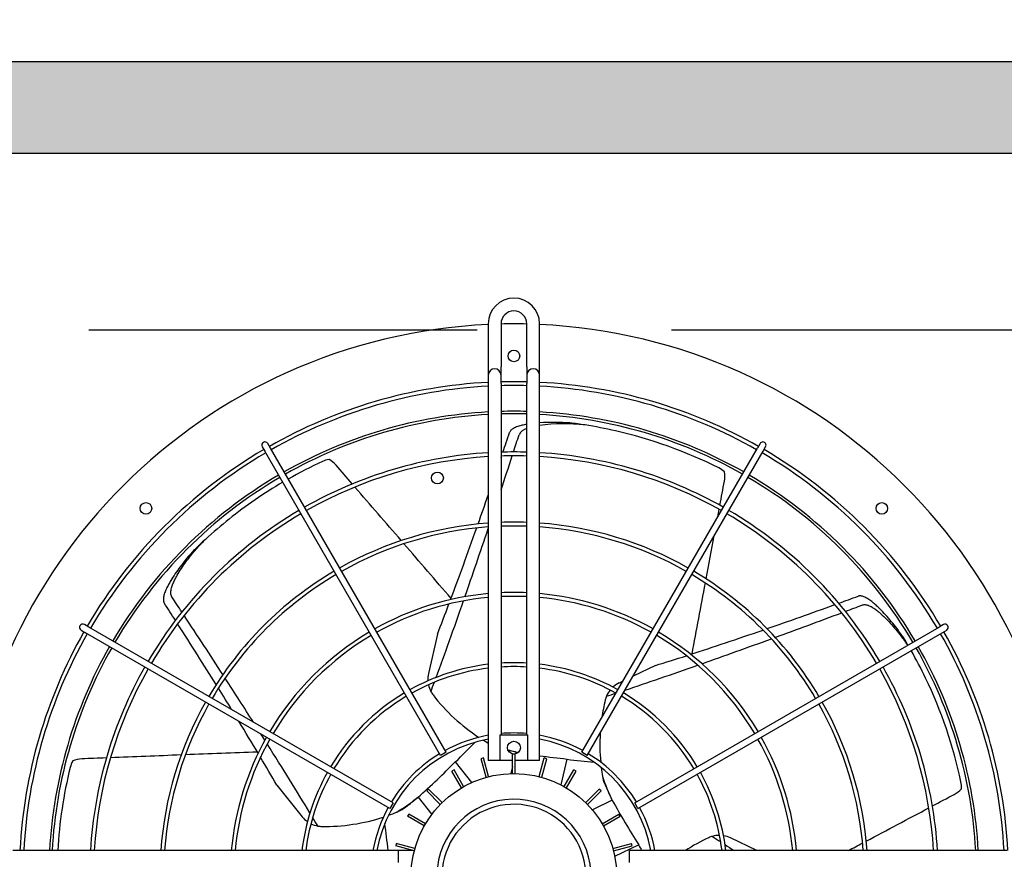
# Model space of a CAD drawing. Header units: millimetres. Extents: x -7955266 to 72030, y -46136 to 9299934.
# Tile 23 of 203: x -5224124 to -5223963, y 6622338 to 6622476. Entities that reach past the tile are written whole.
import ezdxf
from ezdxf.enums import TextEntityAlignment as Align

# ---------------------------------------------------------------- set-up
doc = ezdxf.new("R2010")
doc.units = ezdxf.units.MM
doc.header["$LTSCALE"] = 10
doc.linetypes.add('HIDDEN', pattern=[9.525, 6.35, -3.175])
for name, color, linetype, lineweight in [('BMS_urzadzenia_nr_obw_magistrala', 140, 'Continuous', 13), ('BMS_urzadzenia_WE_WY', 30, 'Continuous', 20), ('IE_ATRYBUTY_ BLOCK_1', 7, 'Continuous', 25), ('IE_ATRYBUTY_ BLOCK_2', 7, 'Continuous', 18), ('IE_urzadzenia', 30, 'Continuous', 25), ('IE_urzadzenia_nr_obw', 94, 'Continuous', 20)]:
    doc.layers.add(name, color=color, linetype=linetype, lineweight=lineweight)
doc.styles.add('ROMANS', font='romans.shx', dxfattribs={"width": 0.8})

# ---------------------------------------------------------------- blocks, each defined once
blk = doc.blocks.new('urzadzenie_klimatyzator_zewn_VRF')
h = blk.add_hatch(color=256)
h.paths.add_polyline_path([(-337.5, -330), (337.5, -330), (337.5, -15), (-337.5, -15)], flags=16)
h.paths.add_polyline_path([(-352.5, -345), (352.5, -345), (352.5, 0), (-352.5, 0)])
for p, q in [((-172.95, -42.82), (-172.95, -49.86)), ((-170.85, -42.82), (-170.85, -49.86)), ((-166.65, -49.86), (-166.65, -42.82)), ((-164.55, -49.86), (-164.55, -42.82)), ((-172.95, -49.86), (-172.95, -51.22)), ((-170.85, -51.22), (-170.85, -49.86)), ((-166.65, -49.86), (-166.65, -51.22)), ((-164.55, -51.22), (-164.55, -49.86)), ((-172.95, -51.22), (-172.95, -52.59)), ((-170.85, -52.59), (-170.85, -51.22)), ((-166.65, -51.22), (-166.65, -52.59)), ((-164.55, -52.59), (-164.55, -51.22)), ((-172.95, -52.59), (-172.95, -114.22)), ((-170.85, -52.59), (-170.85, -110.02)), ((-166.65, -110.02), (-166.65, -52.59)), ((-164.55, -114.22), (-164.55, -52.59)), ((-208.56, -63.12), (-208.98, -62.39)), ((-128.52, -62.39), (-128.94, -63.12)), ((-209.89, -62.91), (-209.47, -63.64)), ((-180.75, -113.38), (-209.47, -63.64)), ((-179.85, -112.86), (-208.56, -63.12)), ((-157.65, -112.86), (-128.94, -63.12)), ((-156.75, -113.38), (-128.03, -63.64)), ((-128.03, -63.64), (-127.61, -62.91)), ((-239.49, -92.89), (-238.76, -93.31)), ((-238.23, -92.4), (-238.96, -91.98)), ((-189.02, -122.03), (-238.76, -93.31)), ((-188.49, -121.12), (-238.23, -92.4)), ((-149.01, -121.12), (-99.27, -92.4)), ((-148.48, -122.03), (-98.74, -93.31)), ((-98.54, -91.98), (-99.27, -92.4)), ((-98.74, -93.31), (-98.01, -92.89)), ((-181.26, -93.55), (-182.73, -99.99)), ((-145.61, -98.67), (-149.27, -100.44)), ((-150.95, -101.24), (-151.56, -101.54)), ((-170.99, -114.22), (-170.99, -110.02)), ((-170.99, -110.02), (-166.51, -110.02)), ((-166.51, -110.02), (-166.51, -114.22)), ((-168.49, -112.82), (-169.34, -112.63)), ((-179.85, -112.86), (-180.75, -113.38)), ((-173.71, -113.8), (-174.12, -113.91)), ((-173.3, -116.95), (-174.12, -113.91)), ((-172.89, -116.84), (-173.71, -113.8)), ((-170.99, -114.22), (-172.95, -114.22)), ((-168.96, -114.22), (-170.99, -114.22)), ((-168.96, -116.33), (-168.96, -113.18)), ((-168.54, -113.18), (-168.96, -113.18)), ((-168.54, -116.33), (-168.54, -113.18)), ((-166.51, -114.22), (-168.54, -114.22)), ((-168.42, -112.82), (-168.5, -113.14)), ((-164.55, -114.22), (-166.51, -114.22)), ((-164.61, -116.84), (-163.79, -113.8)), ((-164.2, -116.95), (-163.38, -113.91)), ((-163.38, -113.91), (-163.79, -113.8)), ((-161.04, -118.2), (-160.07, -113.97)), ((-156.75, -113.38), (-157.65, -112.86)), ((-178.54, -115.74), (-178.91, -115.95)), ((-176.97, -118.47), (-178.54, -115.74)), ((-175.61, -117.79), (-178.31, -114.4)), ((-168.96, -115.17), (-169.23, -116.33)), ((-160.53, -118.47), (-158.96, -115.74)), ((-158.59, -115.95), (-158.96, -115.74)), ((-177.33, -118.68), (-178.91, -115.95)), ((-160.17, -118.68), (-158.59, -115.95)), ((-207.49, -118.23), (-203.37, -123.4)), ((-182.71, -118.87), (-183.01, -119.17)), ((-180.48, -121.1), (-182.71, -118.87)), ((-157.02, -121.1), (-154.79, -118.87)), ((-154.49, -119.17), (-154.79, -118.87)), ((-184.47, -120.26), (-185.14, -120.8)), ((-184.42, -120.21), (-182.18, -123.03)), ((-180.78, -121.4), (-183.01, -119.17)), ((-156.72, -121.4), (-154.49, -119.17)), ((-152.71, -120.66), (-153.09, -119.89)), ((-188.49, -121.12), (-189.02, -122.03)), ((-152.67, -120.72), (-155.92, -122.28)), ((-148.48, -122.03), (-149.01, -121.12)), ((-185.92, -122.97), (-186.13, -123.33)), ((-183.4, -124.91), (-186.13, -123.33)), ((-183.19, -124.54), (-185.92, -122.97)), ((-154.31, -124.54), (-151.58, -122.97)), ((-154.1, -124.91), (-151.37, -123.33)), ((-151.37, -123.33), (-151.58, -122.97)), ((-129.07, -128.93), (-133.34, -126.87)), ((-187.97, -127.76), (-188.07, -128.16)), ((-185.03, -128.98), (-188.07, -128.16)), ((-184.92, -128.57), (-187.97, -127.76)), ((-152.58, -128.57), (-149.53, -127.76)), ((-152.47, -128.98), (-149.43, -128.16)), ((-152.27, -129.85), (-148.36, -127.97)), ((-149.43, -128.16), (-149.53, -127.76)), ((-249.29, -128.93), (-250.65, -128.93)), ((-187.65, -128.93), (-249.29, -128.93)), ((-185.24, -128.93), (-187.65, -128.93)), ((-187.65, -128.93), (-187.65, -130.88)), ((-88.21, -128.93), (-149.85, -128.93)), ((-149.85, -130.88), (-149.85, -128.93))]:
    blk.add_line(p, q)
at = {"linetype": 'HIDDEN'}
blk.add_line((-79.5, -43.88), (-258, -43.88), dxfattribs=at)
for points in [[(-352.5, -345), (352.5, -345), (352.5, 0), (-352.5, 0)], [(-337.5, -330), (337.5, -330), (337.5, -15), (-337.5, -15)]]:
    blk.add_lwpolyline(points, close=True)
for centre, radius in [((-168.75, -48.07), 0.945), ((-181.25, -68.02), 0.966), ((-228.89, -72.99), 0.945), ((-108.61, -72.99), 0.945), ((-168.75, -112.12), 1.05), ((-168.75, -133.13), 16.8)]:
    blk.add_circle(centre, radius)
for centre, radius, start, end in [((-168.75, -42.82), 4.2, 0, 180), ((-168.75, -42.82), 2.1, 0, 180), ((-168.75, -133.13), 90.3, 92.6659, 177.3341), ((-168.75, -133.13), 90.3, 90, 91.3326), ((-168.75, -133.13), 90.3, 88.6674, 90), ((-168.75, -133.13), 90.3, 2.6659, 87.3341), ((-171.9, -51.22), 1.05, 0, 180), ((-165.6, -51.22), 1.05, 0, 180), ((-168.75, -133.13), 80.85, 92.9777, 119.6279), ((-168.75, -133.13), 80.22, 93.0012, 119.625), ((-168.75, -133.13), 80.85, 90, 91.4884), ((-168.75, -133.13), 80.22, 90, 91.5001), ((-168.75, -133.13), 80.85, 88.5116, 90), ((-168.75, -133.13), 80.22, 88.4999, 90), ((-168.75, -133.13), 80.85, 60.3721, 87.0223), ((-168.75, -133.13), 80.22, 60.375, 86.9988), ((-168.75, -133.13), 76.02, 93.1671, 119.6043), ((-168.75, -133.13), 75.6, 93.1847, 119.6021), ((-168.75, -133.13), 76.02, 90, 91.583), ((-168.75, -133.13), 75.6, 90, 91.5918), ((-168.75, -133.13), 76.02, 88.417, 90), ((-168.75, -133.13), 75.6, 88.4082, 90), ((-168.75, -133.13), 76.02, 60.3957, 86.8329), ((-168.75, -133.13), 75.6, 60.3979, 86.8153), ((-162.09, -94.75), 35.82, 85.9958, 93.9403), ((-160.58, -89.44), 30.28, 83.4711, 97.54), ((-168.75, -133.13), 74.68, 81.0509, 82.9516), ((-168.75, -133.14), 74.69, 77.1432, 81.0504), ((-166.11, -61.89), 2.02, 105.4119, 152.3986), ((-168.75, -133.13), 74.68, 63.3522, 77.1426), ((-209.44, -62.65), 0.525, 30, 210), ((-128.06, -62.65), 0.525, 330, 150), ((-168.75, -133.13), 80.85, 120.3721, 149.6279), ((-168.75, -133.13), 80.22, 120.375, 149.625), ((-168.75, -133.13), 69.36, 93.4714, 119.5663), ((-168.75, -133.13), 69.36, 90, 91.7349), ((-168.75, -133.13), 69.36, 88.2651, 90), ((-168.75, -133.13), 69.36, 60.4337, 86.5286), ((-168.75, -133.13), 80.22, 30.375, 59.625), ((-168.75, -133.13), 80.85, 30.3721, 59.6279), ((-168.75, -133.13), 74.68, 114.7805, 119.5972), ((-168.75, -133.13), 68.73, 93.5033, 119.5624), ((-198.29, -69.14), 4.2, 99.362, 114.7783), ((-201, -68.69), 4.22, 40.8018, 61.2764), ((-168.75, -133.13), 68.73, 90, 91.7508), ((-168.75, -133.13), 68.73, 88.2492, 90), ((-168.75, -133.13), 68.73, 60.4376, 86.4967), ((-168.75, -133.13), 76.02, 120.3957, 149.6043), ((-137.14, -70.14), 4.2, 47.9334, 63.3497), ((-138.48, -67.74), 4.22, 349.3732, 9.8478), ((-168.75, -133.13), 76.02, 30.3957, 59.6043), ((-168.75, -133.13), 75.6, 120.3979, 149.6021), ((-168.75, -133.13), 74.68, 120.403, 128.5712), ((-168.75, -133.13), 75.6, 30.3979, 59.6021), ((-168.75, -133.13), 69.36, 120.4337, 149.5663), ((-168.75, -133.13), 68.73, 120.4376, 149.5624), ((-168.75, -133.13), 68.73, 30.4376, 59.5624), ((-168.75, -133.13), 69.36, 30.4337, 59.5663), ((-168.74, -133.14), 74.69, 128.5718, 132.479), ((-168.75, -133.13), 57.88, 94.1616, 119.4803), ((-168.75, -133.13), 57.88, 90, 92.0794), ((-168.75, -133.13), 57.88, 87.9206, 90), ((-168.75, -133.13), 57.88, 60.5197, 85.8384), ((-168.75, -133.13), 57.25, 94.2074, 119.4745), ((-168.75, -133.13), 57.25, 90, 92.1023), ((-168.75, -133.13), 57.25, 87.8977, 90), ((-168.75, -133.13), 57.25, 60.5255, 85.7926), ((-168.74, -133.13), 74.68, 132.4794, 134.3802), ((-168.75, -133.13), 57.88, 120.5197, 149.4803), ((-168.75, -133.13), 57.88, 30.5197, 59.4803), ((-168.75, -133.13), 57.25, 120.5255, 149.4745), ((-168.75, -133.13), 57.25, 30.5255, 59.4745), ((-168.75, -133.13), 46.39, 90, 92.5946), ((-168.75, -133.13), 46.39, 87.4054, 90), ((-168.75, -133.13), 46.39, 95.1946, 119.3516), ((-168.75, -133.13), 45.76, 95.2663, 119.3426), ((-168.75, -133.13), 45.76, 90, 92.6304), ((-168.75, -133.13), 45.76, 87.3696, 90), ((-168.75, -133.13), 46.39, 60.6484, 84.8054), ((-168.75, -133.13), 45.76, 60.6574, 84.7337), ((-168.75, -133.13), 80.85, 150.3721, 177.0223), ((-239.22, -92.44), 0.525, 60, 240), ((-168.75, -133.13), 46.39, 120.6484, 149.3516), ((-168.75, -133.13), 46.39, 30.6484, 59.3516), ((-98.28, -92.44), 0.525, 300, 120), ((-168.75, -133.13), 80.85, 2.9777, 29.6279), ((-168.75, -133.13), 80.22, 150.375, 176.9988), ((-168.75, -133.13), 45.76, 120.6574, 149.3426), ((-168.75, -133.13), 45.76, 30.6574, 59.3426), ((-168.75, -133.13), 74.68, 30.4028, 31.5231), ((-168.75, -133.13), 80.22, 3.0012, 29.625), ((-168.75, -133.13), 76.02, 150.3957, 176.8329), ((-168.75, -133.13), 75.6, 150.3979, 176.8153), ((-168.76, -133.13), 74.69, 25.7146, 29.5968), ((-168.75, -133.13), 75.6, 3.1847, 29.6021), ((-168.75, -133.13), 76.02, 3.1671, 29.6043), ((-168.75, -133.13), 69.36, 150.4337, 176.5286), ((-168.75, -133.13), 68.73, 150.4376, 176.4967), ((-168.75, -133.13), 34.9, 96.9115, 119.1381), ((-168.75, -133.13), 34.27, 97.0392, 119.1223), ((-168.75, -133.13), 34.9, 90, 93.4495), ((-168.75, -133.13), 34.27, 90, 93.513), ((-168.75, -133.13), 34.9, 86.5505, 90), ((-168.75, -133.13), 34.27, 86.487, 90), ((-168.75, -133.13), 34.9, 60.8619, 83.0885), ((-168.75, -133.13), 34.27, 60.8777, 82.9608), ((-168.75, -133.13), 68.73, 3.5033, 29.5624), ((-168.75, -133.13), 69.36, 3.4714, 29.5663), ((-178.63, -100.93), 4.2, 167.1429, 183.5389), ((-168.75, -133.13), 74.68, 11.9236, 25.7141), ((-178.63, -100.93), 4.2, 192.4851, 208.7032), ((-178.63, -100.93), 4.2, 208.7039, 217.5935), ((-149.74, -105.32), 4.2, 141.0566, 157.2746), ((-149.74, -105.32), 4.2, 115.7143, 132.1103), ((-168.75, -133.13), 34.9, 120.8619, 149.1381), ((-168.75, -133.13), 34.27, 120.8777, 149.1223), ((-157.73, -84.83), 30.59, 217.5945, 236.7924), ((-124.12, -111.63), 30.58, 166.1657, 171.6382), ((-149.74, -105.32), 4.2, 157.2754, 166.1649), ((-168.75, -133.13), 34.27, 30.8777, 59.1223), ((-168.75, -133.13), 34.9, 30.8619, 59.1381), ((-168.75, -133.13), 57.88, 150.5197, 175.8384), ((-168.75, -133.13), 57.25, 150.5255, 175.7926), ((-168.75, -133.13), 57.25, 4.2074, 29.4745), ((-168.75, -133.13), 57.88, 4.1616, 29.4803), ((-168.75, -133.13), 46.39, 150.6484, 174.8054), ((-168.75, -133.13), 45.76, 150.6574, 174.7337), ((-168.75, -133.13), 22.79, 100.6222, 169.3778), ((-168.75, -133.13), 23.42, 100.3332, 118.7152), ((-168.75, -133.13), 23.42, 90, 95.1455), ((-168.75, -133.13), 23.42, 84.8545, 90), ((-168.75, -133.13), 23.42, 61.2848, 79.6668), ((-168.75, -133.13), 22.79, 10.6222, 79.3778), ((-124.12, -111.63), 30.58, 176.4659, 185.364), ((-168.75, -133.13), 45.76, 5.2663, 29.3426), ((-168.75, -133.13), 46.39, 5.1946, 29.3516), ((-239.23, -118.16), 4.22, 92.2304, 112.7049), ((-168.75, -133.13), 23.42, 121.2848, 148.7152), ((-148.59, 0.27), 114.81, 260.054, 260.2535), ((-148.59, 0.27), 114.81, 262.0111, 264.263), ((-168.75, -133.13), 23.42, 31.2848, 58.7152), ((-168.75, -133.13), 74.68, 166.2092, 176.7757), ((-237.19, -116.33), 4.2, 150.7906, 166.2068), ((-260.47, -34.2), 114.81, 311.4826, 315.6916), ((-168.75, -133.13), 34.9, 150.8619, 173.0885), ((-168.75, -133.13), 34.27, 150.8777, 172.9608), ((-124.11, -111.63), 30.6, 189.753, 190.8934), ((-122.12, -106.11), 33.88, 198.4111, 205.5513), ((-122.46, -105.23), 33.95, 201.0324, 205.577), ((-168.75, -133.13), 34.27, 7.0392, 29.1223), ((-168.75, -133.13), 34.9, 6.9115, 29.1381), ((-98.76, -116.02), 4.22, 297.9446, 318.4192), ((-99.8, -118.56), 4.2, 356.5049, 11.9211), ((-205.46, -93.67), 33.88, 301.2682, 308.4084), ((-168.75, -133.13), 12.6, 3.1897, 266.8103), ((-168.75, -133.13), 23.42, 151.2848, 169.6668), ((-206.25, -94.21), 33.95, 303.8895, 308.4341), ((-168.75, -133.13), 11.76, 359.4153, 270.5847), ((-51.89, -65.72), 114.81, 208.6254, 212.8344), ((-168.75, -133.13), 23.42, 10.3332, 28.7152), ((-200.08, -120.78), 4.2, 218.5714, 234.9675), ((-199.64, -94.4), 30.59, 269.0231, 288.2209), ((-199.64, -94.38), 30.6, 292.6102, 293.7505), ((-200.08, -120.78), 4.2, 243.9137, 260.1318), ((-200.08, -120.78), 4.2, 260.1325, 269.0221), ((-124.12, -154.62), 30.59, 114.7381, 122.8535), ((-135.16, -130.65), 4.2, 105.8468, 114.7364), ((-135.16, -130.65), 4.2, 89.628, 105.846), ((-135.16, -130.65), 4.2, 64.2857, 80.6818)]:
    blk.add_arc(centre, radius, start, end)
for centre, major_axis, ratio, start_param, end_param in [((604.83, 3388.45), (-800.54, -3507.39), 0.018843, 0.181938, 0.187017), ((604.83, 3388.45), (-804.26, -3523.69), 0.018843, 0.206114, 0.210059), ((493.84, -1011.21), (1041.82, -1306.4), 0.040757, 2.343333, 2.346709), ((604.83, 3388.45), (-804.26, -3523.69), 0.018843, 0.19712, 0.205219), ((604.83, 3388.45), (-800.54, -3507.39), 0.018843, 0.180443, 0.180909), ((-442.14, -1198.64), (-371.82, -1629.06), 0.040757, 2.343333, 2.346709), ((493.84, -1011.21), (1041.82, -1306.4), 0.040757, 2.333158, 2.342778), ((604.83, 3388.45), (-800.54, -3507.39), 0.018843, 0.161837, 0.170185), ((-442.14, -1198.64), (-371.82, -1629.06), 0.040757, 2.34174, 2.342778), ((604.83, 3388.45), (-800.54, -3507.39), 0.018843, 0.137514, 0.160637), ((604.83, 3388.45), (-804.26, -3523.69), 0.018843, 0.169281, 0.187526), ((493.84, -1011.21), (1041.82, -1306.4), 0.040757, 2.322894, 2.332595), ((-442.14, -1198.64), (-371.82, -1629.06), 0.040757, 2.333158, 2.339108), ((-442.14, -1198.64), (-371.82, -1629.06), 0.040757, 2.322894, 2.332595), ((-2439.71, 2667.35), (2243.06, -2812.71), 0.018843, 0.181938, 0.187017), ((-2439.71, 2667.35), (2253.49, -2825.78), 0.018843, 0.206114, 0.210059), ((604.83, 3388.45), (-804.26, -3523.69), 0.018843, 0.144674, 0.168097), ((3066.85, 1457.73), (-3241.32, -1560.94), 0.018843, 0.181938, 0.187017), ((604.83, 3388.45), (-800.54, -3507.39), 0.018843, 0.124789, 0.135982), ((3066.85, 1457.73), (-3241.32, -1560.94), 0.018843, 0.161837, 0.180909), ((3066.85, 1457.73), (-3256.38, -1568.19), 0.018843, 0.188944, 0.205219), ((3066.85, 1457.73), (-3256.38, -1568.19), 0.018843, 0.206114, 0.210059), ((-2439.71, 2667.35), (2253.49, -2825.78), 0.018843, 0.188944, 0.205219), ((-2439.71, 2667.35), (2243.06, -2812.71), 0.018843, 0.161837, 0.180909), ((3066.85, 1457.73), (-3241.32, -1560.94), 0.018843, 0.137514, 0.160637), ((3066.85, 1457.73), (-3256.38, -1568.19), 0.018843, 0.169281, 0.187941), ((3066.85, 1457.73), (-3241.32, -1560.94), 0.018843, 0.124789, 0.135982), ((3066.85, 1457.73), (-3256.38, -1568.19), 0.018843, 0.146026, 0.168097), ((-2439.71, 2667.35), (2253.49, -2825.78), 0.018843, 0.1749, 0.187941), ((-2439.71, 2667.35), (2243.06, -2812.71), 0.018843, 0.153372, 0.160637), ((604.83, 3388.45), (-804.26, -3523.69), 0.018843, 0.13987, 0.143049), ((3066.85, 1457.73), (-3256.38, -1568.19), 0.018843, 0.13987, 0.143016), ((-2439.71, 2667.35), (2243.06, -2812.71), 0.018843, 0.137514, 0.149342), ((-2439.71, 2667.35), (2253.49, -2825.78), 0.018843, 0.169281, 0.171277), ((-2439.71, 2667.35), (2253.49, -2825.78), 0.018843, 0.144674, 0.168097), ((-211.69, -126.49), (-53.24, -42.46), 0.192511, 2.087387, 2.163873), ((930.88, -162.56), (-1670.95, 0), 0.040757, -0.79826, -0.794884), ((930.88, -162.56), (-1670.95, 0), 0.040757, -0.808434, -0.798814), ((930.88, -162.56), (-1670.95, 0), 0.040757, -0.818699, -0.808998), ((-2439.71, 2667.35), (2243.06, -2812.71), 0.018843, 0.124789, 0.135982), ((-190.34, -95.42), (66.4, -15.15), 0.192511, -1.054205, -0.97772), ((-1172.26, -583.72), (-1505.47, -725), 0.040757, 2.343333, 2.346709), ((-1172.26, -583.72), (-1505.47, -725), 0.040757, 2.333158, 2.342778), ((-2439.71, 2667.35), (2253.49, -2825.78), 0.018843, 0.13987, 0.143049), ((-200.71, -162.56), (0, -68.1), 0.192511, 2.087387, 2.163873), ((3092.39, -1670.93), (3256.38, -1568.19), 0.018843, 3.281463, 3.284642), ((-152.73, -92.74), (29.55, -61.36), 0.192511, -1.054205, -1.035545), ((3092.39, -1670.93), (3256.38, -1568.19), 0.018843, 3.286266, 3.289555), ((-1172.26, -583.72), (-1505.47, -725), 0.040757, 2.330442, 2.332595)]:
    blk.add_ellipse(centre, major_axis=major_axis, ratio=ratio, start_param=start_param, end_param=end_param)
for points, knots in [([(-166.65, -59.26), (-166.9, -59.3), (-167.15, -59.35), (-167.65, -59.47), (-167.89, -59.54), (-168.25, -59.66), (-168.36, -59.7), (-168.59, -59.8), (-168.7, -59.85), (-168.95, -59.99), (-169.1, -60.1), (-169.29, -60.29), (-169.34, -60.36), (-169.42, -60.48), (-169.44, -60.54), (-169.46, -60.59)], [105.823819, 105.823819, 105.823819, 105.823819, 109.253118, 109.253118, 112.682473, 112.682473, 114.39715, 114.39715, 116.111827, 116.111827, 118.548976, 118.548976, 119.767551, 119.767551, 120.608571, 120.608571, 120.608571, 120.608571]), ([(-224.65, -87.46), (-224.69, -87.41), (-224.71, -87.36), (-224.77, -87.22), (-224.8, -87.13), (-224.82, -86.95), (-224.83, -86.86), (-224.83, -86.68), (-224.82, -86.59), (-224.8, -86.4), (-224.78, -86.29), (-224.73, -86.06), (-224.69, -85.95), (-224.59, -85.62), (-224.5, -85.39), (-224.31, -84.95), (-224.21, -84.73), (-223.99, -84.31), (-223.88, -84.11), (-223.56, -83.56), (-223.34, -83.19), (-222.86, -82.47), (-222.61, -82.11), (-222.09, -81.39), (-221.82, -81.04), (-221.26, -80.34), (-220.97, -80), (-220.19, -79.1), (-219.69, -78.56), (-219.18, -78.05)], [116.818504, 116.818504, 116.818504, 116.818504, 117.674315, 117.674315, 118.90653, 118.90653, 120.138745, 120.138745, 121.370961, 121.370961, 122.9854, 122.9854, 124.599839, 124.599839, 127.828717, 127.828717, 131.057596, 131.057596, 134.286474, 134.286474, 140.459649, 140.459649, 146.632824, 146.632824, 152.805999, 152.805999, 158.979173, 158.979173, 169.240552, 169.240552, 169.240552, 169.240552]), ([(-220.98, -79.75), (-221.16, -79.95), (-221.33, -80.14), (-221.82, -80.7), (-222.12, -81.06), (-222.72, -81.79), (-223.01, -82.16), (-223.57, -82.91), (-223.84, -83.28), (-224.35, -84.04), (-224.6, -84.42), (-224.95, -84.99), (-225.07, -85.21), (-225.31, -85.65), (-225.43, -85.88), (-225.65, -86.34), (-225.75, -86.58), (-225.88, -86.93), (-225.91, -87.05), (-225.98, -87.28), (-226, -87.4), (-226.05, -87.68), (-226.06, -87.87), (-226.03, -88.13), (-226.01, -88.22), (-225.96, -88.36), (-225.93, -88.41), (-225.9, -88.46)], [72.856457, 72.856457, 72.856457, 72.856457, 76.498272, 76.498272, 82.972306, 82.972306, 89.446341, 89.446341, 95.920375, 95.920375, 102.39441, 102.39441, 105.823764, 105.823764, 109.253118, 109.253118, 112.682473, 112.682473, 114.39715, 114.39715, 116.111827, 116.111827, 118.548976, 118.548976, 119.767551, 119.767551, 120.608571, 120.608571, 120.608571, 120.608571]), ([(-105.09, -94.08), (-105.24, -93.86), (-105.4, -93.65), (-105.83, -93.05), (-106.11, -92.68), (-106.69, -91.93), (-106.99, -91.57), (-107.59, -90.86), (-107.9, -90.51), (-108.52, -89.84), (-108.83, -89.52), (-109.32, -89.05), (-109.5, -88.88), (-109.88, -88.54), (-110.07, -88.38), (-110.48, -88.06), (-110.68, -87.91), (-111, -87.71), (-111.11, -87.65), (-111.32, -87.53), (-111.43, -87.48), (-111.7, -87.37), (-111.87, -87.32), (-112.14, -87.29), (-112.23, -87.29), (-112.37, -87.31), (-112.43, -87.33), (-112.49, -87.35)], [72.856457, 72.856457, 72.856457, 72.856457, 76.498272, 76.498272, 82.972306, 82.972306, 89.446341, 89.446341, 95.920375, 95.920375, 102.39441, 102.39441, 105.823764, 105.823764, 109.253118, 109.253118, 112.682473, 112.682473, 114.39715, 114.39715, 116.111827, 116.111827, 118.548976, 118.548976, 119.767551, 119.767551, 120.608571, 120.608571, 120.608571, 120.608571]), ([(-111.79, -88.78), (-111.74, -88.76), (-111.68, -88.75), (-111.53, -88.72), (-111.44, -88.72), (-111.26, -88.73), (-111.17, -88.75), (-110.99, -88.79), (-110.91, -88.81), (-110.72, -88.88), (-110.62, -88.93), (-110.41, -89.03), (-110.31, -89.08), (-110.01, -89.26), (-109.81, -89.39), (-109.42, -89.68), (-109.23, -89.83), (-108.87, -90.13), (-108.7, -90.28), (-108.23, -90.72), (-107.92, -91.02), (-107.32, -91.64), (-107.03, -91.97), (-106.45, -92.64), (-106.16, -92.98), (-105.61, -93.68), (-105.33, -94.04), (-104.84, -94.71), (-104.61, -95.04), (-104.39, -95.36)], [116.818504, 116.818504, 116.818504, 116.818504, 117.674315, 117.674315, 118.90653, 118.90653, 120.138745, 120.138745, 121.370961, 121.370961, 122.9854, 122.9854, 124.599839, 124.599839, 127.828717, 127.828717, 131.057596, 131.057596, 134.286474, 134.286474, 140.459649, 140.459649, 146.632824, 146.632824, 152.805999, 152.805999, 158.979173, 158.979173, 164.453305, 164.453305, 164.453305, 164.453305]), ([(-168.43, -112.83), (-168.45, -112.83), (-168.47, -112.82), (-168.9, -112.73), (-169.31, -112.62), (-169.73, -112.51)], [51.900767, 51.900767, 51.900767, 51.900767, 52.250056, 52.250056, 58.635791, 58.635791, 58.635791, 58.635791])]:
    blk.add_open_spline(points, degree=3, knots=knots)
for points in [[(-173.74, -110.89), (-173.48, -111.05), (-173.21, -111.21), (-172.95, -111.36)], [(-169.72, -112.54), (-169.59, -112.57), (-169.46, -112.6), (-169.34, -112.63)], [(-154.48, -115.37), (-154.42, -115.85), (-154.34, -116.33), (-154.26, -116.81)], [(-189.24, -123.16), (-188.78, -122.99), (-188.32, -122.82), (-187.88, -122.63)]]:
    blk.add_open_spline(points, degree=3)
at = {"layer": 'BMS_urzadzenia_nr_obw_magistrala', "style": 'ROMANS', "width": 0.5, "flags": 8}
blk.add_attdef('ADR_BMS', (401.61, -301.55), '', height=150, dxfattribs=at)
at = {"layer": 'BMS_urzadzenia_WE_WY', "style": 'ROMANS', "width": 0.5, "flags": 8}
blk.add_attdef('BMS_WE_WY', (401.61, -506.64), '', height=150, dxfattribs=at)
at = {"layer": 'IE_ATRYBUTY_ BLOCK_1', "style": 'ROMANS', "width": 0.5, "flags": 8}
blk.add_attdef('TYP', text='', height=200, dxfattribs=at).set_placement((0, 22.14), align=Align.CENTER)
at = {"layer": 'IE_ATRYBUTY_ BLOCK_2', "style": 'ROMANS', "width": 0.5, "flags": 8}
for tag, p in [('OPIS1', (0, -539.99)), ('OPIS2', (0, -725.98))]:
    blk.add_attdef(tag, text='', height=150, dxfattribs=at).set_placement(p, align=Align.CENTER)
at = {"layer": 'IE_urzadzenia_nr_obw', "style": 'ROMANS', "width": 0.5, "flags": 8}
blk.add_attdef('NR_OBW', (401.61, -115.56), '', height=150, dxfattribs=at)

msp = doc.modelspace()

# ---------------------------------------------------------------- block references
at = {"layer": 'IE_urzadzenia'}
msp.add_blockref('urzadzenie_klimatyzator_zewn_VRF', (-5223874.43, 6622468.83), dxfattribs=at)

doc.saveas('drawing.dxf')
